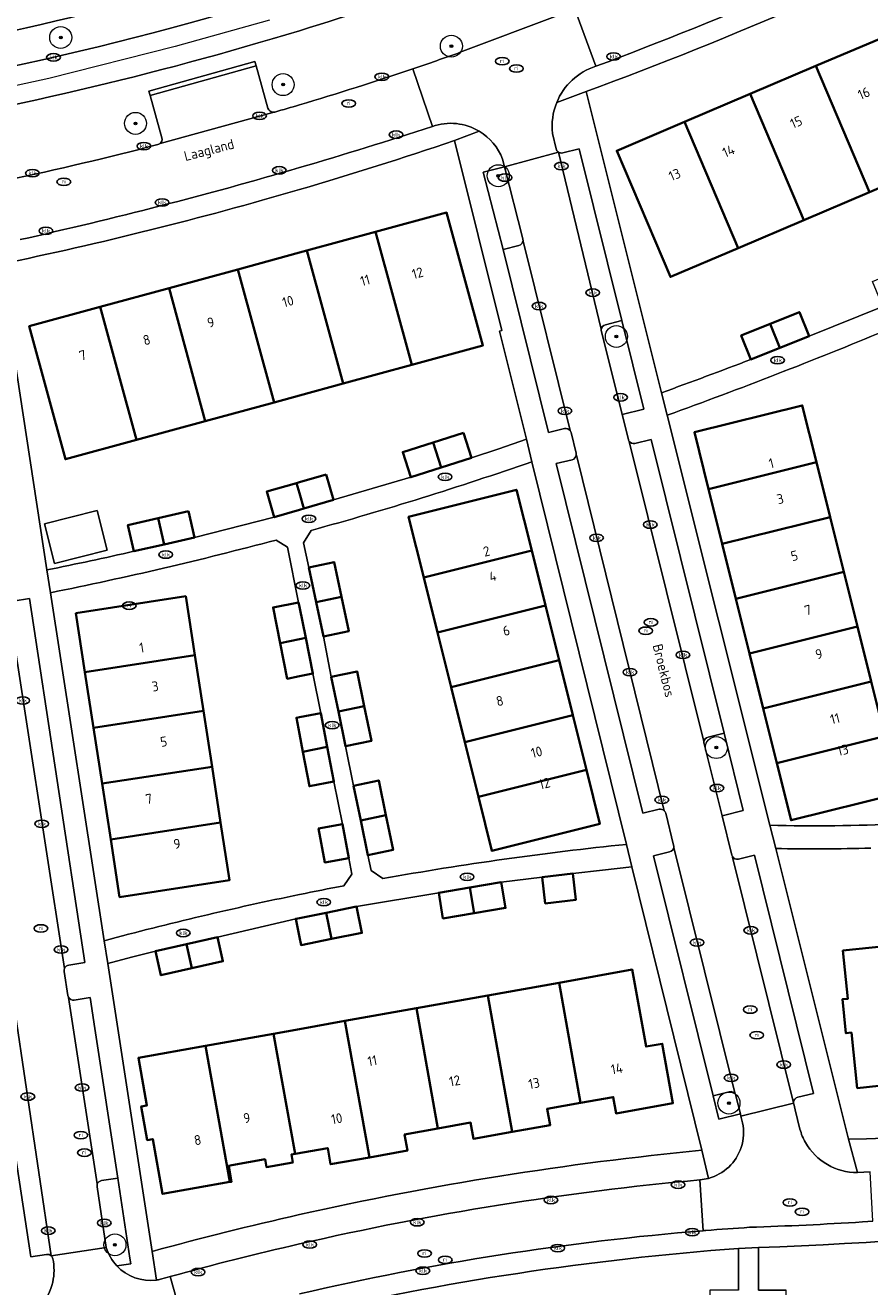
# Model space of a CAD drawing. Header units: metres. Extents: x 103671 to 105190, y 427150 to 429171.
# Tile 27 of 256: x 103975 to 104052, y 427226 to 427341. Entities that reach past the tile are written whole.
import ezdxf
from ezdxf.enums import TextEntityAlignment as Align

# ---------------------------------------------------------------- set-up
doc = ezdxf.new("R2010")
doc.units = ezdxf.units.M
for name, color, linetype, lineweight in [('B-WE-GR-BEPLANTING_CULTUUR_HEESTERS-GV', 253, 'Continuous', 18), ('B-WE-GR-BOOM-S', 253, 'Continuous', 25), ('B-WE-IE-MEUBILAIR-S', 253, 'Continuous', 25), ('B-WE-OG-BEBOUWING-GV', 253, 'Continuous', 35), ('B-WE-OG-BEBOUWING-T18', 7, 'Continuous', 18), ('B-WE-OG-BEBOUWING_OVERBOUWING-GV', 253, 'Continuous', 18), ('B-WE-OG-TERREIN_BEGROEID-GV', 253, 'Continuous', 18), ('B-WE-OG-TERREIN_ERF-GV', 253, 'Continuous', 18), ('B-WE-OG-TOPOGRAFIE-T18', 7, 'Continuous', 18), ('B-WE-VH-GESLOTENVERHARDING_ASFALT-GV', 253, 'Continuous', 18), ('B-WE-VH-OPENVERHARDING-GV', 253, 'Continuous', 18), ('B-WE-VH-OPENVERHARDING_BETONSTRAATSTEEN-GV', 253, 'Continuous', 18), ('B-WE-VH-OPENVERHARDING_TEGEL-GV', 253, 'Continuous', 18), ('B-WE-VW-MARKERING_PICTOGRAM-G', 253, 'Continuous', 18)]:
    doc.layers.add(name, color=color, linetype=linetype, lineweight=lineweight)
doc.styles.add('NLCS-ISO', font='NLCS-ISO.ttf')
doc.styles.add('NLCS-ISO-M500-T18', font='NLCS-ISO.ttf', dxfattribs={"height": 0.9})

# ---------------------------------------------------------------- blocks, each defined once
blk = doc.blocks.new('SIE-MEUBILAIR_PUT_RIOOLPUT-SO')
blk.add_ellipse((0, 0), major_axis=(1.25, 0), ratio=0.54)
at = {"style": 'NLCS-ISO'}
blk.add_text('ri', height=0.75, dxfattribs=at).set_placement((-0.04, 0.07), align=Align.MIDDLE_CENTER)
blk = doc.blocks.new('SIE-MEUBILAIR_PUT_KOLK-SO')
blk.add_ellipse((0, 0), major_axis=(1.25, 0), ratio=0.54)
at = {"style": 'NLCS-ISO'}
blk.add_text('klk', height=0.75, dxfattribs=at).set_placement((0.03, 0), align=Align.MIDDLE_CENTER)
blk = doc.blocks.new('SGR-BOOM_GBKN-SO')
at = {"linetype": 'ByBlock', "lineweight": 18}
h = blk.add_hatch(color=0, dxfattribs=at)
h.dxf.hatch_style = 1
edge = h.paths.add_edge_path()
edge.add_arc((0, 0), 0.25, 0, 360)
at = {"color": 0, "linetype": 'ByBlock', "lineweight": 18}
for radius in [2, 0.25]:
    blk.add_circle((0, 0), radius, dxfattribs=at)
at = {"color": 0, "linetype": 'ByBlock', "lineweight": 18, "style": 'NLCS-ISO'}
blk.add_attdef('SOORT', (2.5, 0), '', height=1.5, dxfattribs=at)

msp = doc.modelspace()

# ---------------------------------------------------------------- linework, layer by layer
at = {"layer": 'B-WE-GR-BEPLANTING_CULTUUR_HEESTERS-GV', "flags": 128}
for points in [[(104018.658, 427328.424), (104016.728, 427327.93), (104018.53, 427320.888), (104019.976, 427321.257)], [(104020.336, 427321.866), (104018.658, 427328.424)], [(104027.493, 427313.439), (104029.375, 427305.877), (104031.339, 427306.365), (104029.342, 427314.413)], [(104029.342, 427314.413), (104027.857, 427314.045)], [(104036.834, 427275.904), (104038.467, 427269.342), (104040.404, 427269.823), (104038.655, 427276.871)], [(104038.655, 427276.871), (104037.199, 427276.51)], [(104039.125, 427244.228), (104037.652, 427243.862), (104038.181, 427241.734), (104040.139, 427242.22), (104039.731, 427243.863)], [(103983.452, 427236.366), (103981.992, 427236.143)], [(103983.377, 427228.377), (103984.64, 427228.569), (103984.564, 427229.07), (103983.452, 427236.366)], [(103981.573, 427235.574), (103982.416, 427230.055)]]:
    msp.add_lwpolyline(points, dxfattribs=at)
at = {"layer": 'B-WE-GR-BEPLANTING_CULTUUR_HEESTERS-GV'}
for points in [[(104019.976, 427321.257, 0.3238731), (104020.351, 427321.711)], [(104020.351, 427321.711, 0.0709278), (104020.336, 427321.866)], [(104027.857, 427314.045, 0.3328249), (104027.478, 427313.579)], [(104027.478, 427313.579, 0.0650728), (104027.493, 427313.439)], [(104037.199, 427276.51, 0.3332909), (104036.82, 427276.047)], [(104036.82, 427276.047, 0.0699443), (104036.834, 427275.904)], [(104039.687, 427243.978, 0.3428976), (104039.125, 427244.228)], [(104039.731, 427243.863, 0.0542196), (104039.687, 427243.978)], [(103981.992, 427236.143, 0.2743193), (103981.597, 427235.819)], [(103981.597, 427235.819, 0.1224732), (103981.573, 427235.574)], [(103982.416, 427230.055, 0.1171902), (103983.377, 427228.377)]]:
    msp.add_lwpolyline(points, format="xyb", dxfattribs=at)
at = {"layer": 'B-WE-OG-BEBOUWING-GV', "flags": 128}
for points in [[(104052.982, 427340.136), (104047.004, 427337.59), (104051.893, 427326.111), (104057.871, 427328.659)], [(104045.915, 427323.563), (104051.893, 427326.111), (104047.004, 427337.59), (104041.026, 427335.043)], [(104041.026, 427335.043), (104035.047, 427332.497), (104039.938, 427321.015), (104045.915, 427323.563)], [(104035.047, 427332.497), (104028.885, 427329.872), (104033.776, 427318.389), (104039.938, 427321.015)], [(104006.935, 427322.492), (104010.233, 427310.393), (104016.694, 427312.154), (104013.396, 427324.253)], [(104010.233, 427310.393), (104006.935, 427322.492), (104000.667, 427320.783), (104003.965, 427308.684)], [(103994.399, 427319.075), (103997.697, 427306.975), (104000, 427307.603), (104003.965, 427308.684), (104000.667, 427320.783), (104000, 427320.601)], [(103997.697, 427306.975), (103994.399, 427319.075), (103988.131, 427317.367), (103991.429, 427305.267)], [(103985.161, 427303.558), (103991.429, 427305.267), (103988.131, 427317.367), (103981.863, 427315.658)], [(103981.863, 427315.658), (103975.402, 427313.897), (103978.7, 427301.797), (103985.161, 427303.558)], [(104042.865, 427314.132), (104043.742, 427311.937), (104046.392, 427312.995), (104045.515, 427315.19)], [(104042.865, 427314.132), (104040.215, 427313.073), (104041.091, 427310.878), (104043.742, 427311.937)], [(104037.242, 427299.071), (104047.057, 427301.522), (104045.766, 427306.699), (104035.95, 427304.251)], [(104014.924, 427304.215), (104012.164, 427303.33), (104012.898, 427301.042), (104015.658, 427301.926)], [(104012.164, 427303.33), (104009.403, 427302.445), (104010.137, 427300.157), (104012.898, 427301.042)], [(104038.486, 427294.084), (104048.301, 427296.535), (104047.057, 427301.522), (104037.242, 427299.071)], [(104002.419, 427300.423), (104000, 427299.715), (103999.725, 427299.635), (104000, 427298.695), (104000.405, 427297.31), (104003.099, 427298.098)], [(104000, 427298.695), (103999.725, 427299.635), (103997.03, 427298.847), (103997.71, 427296.522), (104000, 427297.192), (104000.405, 427297.31)], [(104021.141, 427293.477), (104019.757, 427299.025), (104009.931, 427296.562), (104011.313, 427291.022)], [(103989.905, 427297.076), (103987.143, 427296.444), (103987.691, 427294.052), (103990.452, 427294.684)], [(103987.143, 427296.444), (103984.381, 427295.811), (103984.929, 427293.419), (103987.691, 427294.052)], [(104048.301, 427296.535), (104038.486, 427294.084), (104039.73, 427289.096), (104049.545, 427291.548)], [(104022.385, 427288.489), (104021.141, 427293.477), (104011.313, 427291.022), (104012.557, 427286.035)], [(104000.854, 427291.951), (104001.526, 427288.804), (104003.824, 427289.282), (104003.149, 427292.441)], [(104040.973, 427284.109), (104050.789, 427286.561), (104049.545, 427291.548), (104039.73, 427289.096)], [(103990.479, 427283.965), (103989.656, 427289.322), (103979.65, 427287.784), (103980.472, 427282.433)], [(104000, 427288.374), (103999.92, 427288.773), (103997.593, 427288.307), (103998.243, 427285.063), (104000, 427285.428), (104000.567, 427285.546)], [(104003.824, 427289.282), (104001.526, 427288.804), (104002.198, 427285.657), (104004.493, 427286.146)], [(104023.629, 427283.502), (104022.385, 427288.489), (104012.557, 427286.035), (104013.801, 427281.048)], [(104050.789, 427286.561), (104040.973, 427284.109), (104042.217, 427279.122), (104052.033, 427281.574)], [(104000.567, 427285.546), (104000, 427285.428), (103998.243, 427285.063), (103998.893, 427281.819), (104000, 427282.041), (104001.22, 427282.285)], [(103980.472, 427282.433), (103981.253, 427277.353), (103991.26, 427278.884), (103990.479, 427283.965)], [(104015.045, 427276.06), (104024.873, 427278.515), (104023.629, 427283.502), (104013.801, 427281.048)], [(104002.897, 427282.001), (104003.547, 427278.839), (104005.901, 427279.328), (104005.253, 427282.485)], [(104043.461, 427274.135), (104053.277, 427276.586), (104052.033, 427281.574), (104042.217, 427279.122)], [(103981.253, 427277.353), (103982.034, 427272.272), (103992.041, 427273.804), (103991.26, 427278.884)], [(104001.936, 427278.7), (104000, 427278.329), (103999.719, 427278.275), (104000, 427276.81), (104000.317, 427275.157), (104002.527, 427275.617)], [(104005.901, 427279.328), (104003.547, 427278.839), (104004.196, 427275.676), (104006.552, 427276.16)], [(104024.873, 427278.515), (104015.045, 427276.06), (104016.289, 427271.073), (104026.117, 427273.528)], [(104043.461, 427274.135), (104044.756, 427268.942), (104054.573, 427271.39), (104053.277, 427276.586)], [(104002.527, 427275.617), (104000.317, 427275.157), (104000.914, 427272.039), (104003.131, 427272.464)], [(103992.822, 427268.724), (103992.041, 427273.804), (103982.034, 427272.272), (103982.815, 427267.192)], [(104016.289, 427271.073), (104017.519, 427266.143), (104027.344, 427268.607), (104026.117, 427273.528)], [(104004.92, 427272.084), (104005.577, 427268.922), (104007.869, 427269.399), (104007.212, 427272.561)], [(104007.869, 427269.399), (104005.577, 427268.922), (104006.234, 427265.76), (104008.526, 427266.236)], [(103982.815, 427267.192), (103983.621, 427261.949), (103993.627, 427263.487), (103992.822, 427268.724)], [(104003.932, 427268.583), (104001.742, 427268.179), (104002.309, 427265.098), (104004.499, 427265.501)], [(104024.89, 427264.089), (104022.092, 427263.755), (104022.376, 427261.378), (104025.174, 427261.712)], [(104015.524, 427262.818), (104012.674, 427262.343), (104013.063, 427260.006), (104015.914, 427260.482)], [(104018.374, 427263.293), (104015.524, 427262.818), (104015.914, 427260.482), (104018.764, 427260.957)], [(104002.435, 427260.527), (104000, 427260.04), (103999.665, 427259.973), (104000, 427258.298), (104000.144, 427257.578), (104002.915, 427258.133)], [(104005.205, 427261.081), (104002.435, 427260.527), (104002.915, 427258.133), (104005.685, 427258.687)], [(103992.539, 427258.306), (103989.714, 427257.666), (103990.211, 427255.472), (103993.036, 427256.112)], [(104055.676, 427257.722), (104049.473, 427257.073), (104049.931, 427252.697), (104049.424, 427252.644), (104049.746, 427249.56), (104050.253, 427249.613), (104050.781, 427244.571), (104056.965, 427245.218)], [(103989.714, 427257.666), (103986.889, 427257.025), (103987.386, 427254.832), (103990.211, 427255.472)], [(104023.636, 427254.154), (104025.591, 427243.207), (104028.56, 427243.738), (104028.824, 427242.261), (104033.991, 427243.183), (104033.025, 427248.606), (104031.548, 427248.343), (104030.301, 427255.345)], [(104019.357, 427240.574), (104022.824, 427241.192), (104022.545, 427242.663), (104025.591, 427243.207), (104023.636, 427254.154), (104017.139, 427252.993)], [(104010.642, 427251.832), (104012.596, 427240.892), (104015.581, 427241.424), (104015.844, 427239.947), (104019.357, 427240.574), (104017.139, 427252.993)], [(104012.596, 427240.892), (104010.642, 427251.832), (104004.145, 427250.672), (104006.362, 427238.258), (104009.829, 427238.88), (104009.575, 427240.353)], [(104004.145, 427250.672), (104000, 427249.931), (103997.648, 427249.511), (103999.603, 427238.569), (104002.569, 427239.101), (104002.834, 427237.625), (104006.362, 427238.258)], [(103993.853, 427237.538), (103996.87, 427238.079), (103996.997, 427237.37), (103999.389, 427237.799), (103999.262, 427238.508), (103999.603, 427238.569), (103997.648, 427249.511), (103991.446, 427248.402), (103993.659, 427236.016), (103993.822, 427236.045), (103993.563, 427237.486)], [(103991.446, 427248.402), (103985.333, 427247.31), (103986.107, 427242.979), (103985.605, 427242.889), (103986.15, 427239.837), (103986.652, 427239.927), (103987.544, 427234.935), (103993.659, 427236.016)]]:
    msp.add_lwpolyline(points, close=True, dxfattribs=at)
at = {"layer": 'B-WE-OG-BEBOUWING_OVERBOUWING-GV', "flags": 128}
msp.add_lwpolyline([(103977.688, 427292.314), (103982.487, 427293.531), (103981.574, 427297.13), (103976.775, 427295.913)], close=True, dxfattribs=at)
at = {"layer": 'B-WE-OG-TERREIN_BEGROEID-GV'}
for points in [[(103995.22, 427346.458, -0.0412487), (103951.955, 427336.841)], [(104014.408, 427345.582, -0.0120195), (104000, 427340.801)], [(103945.953, 427332.869, 0.0454958), (104000, 427344.43)], [(104000, 427340.801, -0.0661145), (103918.081, 427327.224)], [(104010.321, 427337.329, 0.0040101), (104014.644, 427338.834)], [(104000, 427334.052, 0.0096655), (104010.321, 427337.329)], [(103997.134, 427333.743, 0.3525043), (103997.643, 427333.378)], [(103997.753, 427333.397, 0.0021705), (104000, 427334.052)], [(103997.643, 427333.378, 0.047192), (103997.753, 427333.397)], [(103973.327, 427327.187, 0.0120817), (103987.119, 427330.445)], [(103987.119, 427330.445, 0.0871467), (103987.269, 427330.512)], [(103987.269, 427330.512, 0.324307), (103987.474, 427331.064)], [(104103.952, 427238.002, -0.047307), (104041.781, 427230.058)], [(104039.969, 427229.963, 0.0390277), (104000, 427223.883)]]:
    msp.add_lwpolyline(points, format="xyb", dxfattribs=at)
at = {"layer": 'B-WE-OG-TERREIN_BEGROEID-GV', "flags": 128}
for points in [[(104014.644, 427338.834), (104023.533, 427342.187), (104025.055, 427342.751), (104031.398, 427345.102)], [(103987.474, 427331.064), (103986.397, 427334.914), (103986.286, 427335.313), (103995.94, 427338.013), (103996.051, 427337.614), (103997.134, 427333.743)], [(104039.972, 427226.17), (104039.969, 427229.963)], [(104041.781, 427230.058), (104041.784, 427226.171), (104044.293, 427226.173)]]:
    msp.add_lwpolyline(points, dxfattribs=at)
at = {"layer": 'B-WE-OG-TERREIN_ERF-GV'}
for points in [[(104065.485, 427352.224, -0.0258507), (104026.094, 427335.255)], [(104014.108, 427330.806, -0.0105794), (104000, 427326.345)], [(104000, 427326.345, -0.0202197), (103972.714, 427319.538)], [(104053.291, 427313.493, -0.0120814), (104033.473, 427305.804)], [(104032.96, 427307.851, 0.0048962), (104041.091, 427310.878)], [(104021.163, 427301.566, -0.0155763), (104001.057, 427295.311)], [(103997.865, 427294.444, -0.0156571), (103977.33, 427289.65)], [(103977.009, 427291.727, 0.0060024), (103984.929, 427293.419)], [(104042.824, 427268.482, 0.031507), (104066.409, 427269.459)], [(104007.595, 427263.633, -0.0184871), (104029.761, 427266.745)], [(104052.011, 427266.408, -0.0114323), (104043.353, 427266.371)], [(104000, 427262.179, -0.0034225), (104004.048, 427262.979)], [(103982.221, 427257.978, -0.0150705), (104000, 427262.179)], [(104101.956, 427246.837, -0.0528813), (104049.985, 427239.901)], [(104049.985, 427239.901, 0.0528813), (104101.956, 427246.837)], [(104000, 427233.043, -0.0314014), (104036.638, 427238.899)], [(104036.638, 427238.899, 0.0314014), (104000, 427233.043)], [(104000, 427230.381, -0.0334478), (104036.462, 427236.214)], [(104036.462, 427236.214, 0.0445302), (104037.226, 427236.346)], [(103986.589, 427229.694, -0.0117032), (104000, 427233.043)], [(104000, 427233.043, 0.0117032), (103986.589, 427229.694)], [(103988.24, 427227.41, -0.0109715), (104000, 427230.381)], [(103986.981, 427227.095, 0.0217036), (103987.346, 427227.161)]]:
    msp.add_lwpolyline(points, format="xyb", dxfattribs=at)
at = {"layer": 'B-WE-OG-TERREIN_ERF-GV', "flags": 128}
for points in [[(104047.004, 427337.59), (104052.982, 427340.136), (104058.96, 427342.682), (104065.122, 427345.307), (104069.228, 427335.673), (104063.239, 427333.121), (104064.023, 427331.281), (104063.848, 427331.207), (104057.871, 427328.659), (104051.893, 427326.111), (104045.915, 427323.563), (104039.938, 427321.015), (104033.776, 427318.389), (104028.885, 427329.872), (104035.047, 427332.497), (104041.026, 427335.043)], [(103991.429, 427305.267), (103985.161, 427303.558), (103978.7, 427301.797), (103975.402, 427313.897), (103981.863, 427315.658), (103988.131, 427317.367), (103994.399, 427319.075), (104000, 427320.601), (104000.667, 427320.783), (104006.935, 427322.492), (104013.396, 427324.253), (104016.694, 427312.154), (104010.233, 427310.393), (104003.965, 427308.684), (104000, 427307.603), (103997.697, 427306.975)], [(104050.789, 427286.561), (104052.033, 427281.574), (104053.277, 427276.586), (104054.573, 427271.39), (104044.756, 427268.942), (104043.461, 427274.135), (104042.217, 427279.122), (104040.973, 427284.109), (104039.73, 427289.096), (104038.486, 427294.084), (104037.242, 427299.071), (104035.95, 427304.251), (104045.766, 427306.699), (104047.057, 427301.522), (104048.301, 427296.535), (104049.545, 427291.548)], [(104015.045, 427276.06), (104013.801, 427281.048), (104012.557, 427286.035), (104011.313, 427291.022), (104009.931, 427296.562), (104019.757, 427299.025), (104021.141, 427293.477), (104022.385, 427288.489), (104023.629, 427283.502), (104024.873, 427278.515), (104026.117, 427273.528), (104027.344, 427268.607), (104017.519, 427266.143), (104016.289, 427271.073)], [(103977.688, 427292.314), (103976.775, 427295.913), (103981.574, 427297.13), (103982.487, 427293.531)], [(103990.479, 427283.965), (103991.26, 427278.884), (103992.041, 427273.804), (103992.822, 427268.724), (103993.627, 427263.487), (103983.621, 427261.949), (103982.815, 427267.192), (103982.034, 427272.272), (103981.253, 427277.353), (103980.472, 427282.433), (103979.65, 427287.784), (103989.656, 427289.322)], [(103999.603, 427238.569), (103999.262, 427238.508), (103999.389, 427237.799), (103996.997, 427237.37), (103996.87, 427238.079), (103993.853, 427237.538), (103993.563, 427237.486), (103993.822, 427236.045), (103993.659, 427236.016), (103987.544, 427234.935), (103986.652, 427239.927), (103986.15, 427239.837), (103985.605, 427242.889), (103986.107, 427242.979), (103985.333, 427247.31), (103991.446, 427248.402), (103997.648, 427249.511), (104000, 427249.931), (104004.145, 427250.672), (104010.642, 427251.832), (104017.139, 427252.993), (104023.636, 427254.154), (104030.301, 427255.345), (104031.548, 427248.343), (104033.025, 427248.606), (104033.991, 427243.183), (104028.824, 427242.261), (104028.56, 427243.738), (104025.591, 427243.207), (104022.545, 427242.663), (104022.824, 427241.192), (104019.357, 427240.574), (104015.844, 427239.947), (104015.581, 427241.424), (104012.596, 427240.892), (104009.575, 427240.353), (104009.829, 427238.88), (104006.362, 427238.258), (104002.834, 427237.625), (104002.569, 427239.101)]]:
    msp.add_lwpolyline(points, close=True, dxfattribs=at)
for points in [[(104026.094, 427335.255), (104032.96, 427307.851)], [(103984.929, 427293.419), (103984.381, 427295.811), (103987.143, 427296.444), (103989.905, 427297.076), (103990.452, 427294.684), (103997.71, 427296.522), (103997.03, 427298.847), (103999.725, 427299.635), (104000, 427299.715), (104002.419, 427300.423), (104003.099, 427298.098), (104010.137, 427300.157), (104009.403, 427302.445), (104012.164, 427303.33), (104014.924, 427304.215), (104015.658, 427301.926), (104018.159, 427302.759), (104020.657, 427303.613), (104018.226, 427313.457), (104018.42, 427313.505), (104014.108, 427330.806)], [(104041.091, 427310.878), (104040.215, 427313.073), (104042.865, 427314.132), (104045.515, 427315.19), (104046.392, 427312.995), (104053.109, 427315.714), (104052.168, 427317.987), (104054.876, 427319.108), (104057.547, 427320.213), (104058.488, 427317.94), (104065.125, 427320.91), (104064.096, 427323.126), (104066.763, 427324.364), (104069.369, 427325.574), (104070.397, 427323.357), (104072.58, 427324.389), (104074.756, 427325.433)], [(103972.714, 427319.538), (103977.009, 427291.727)], [(104033.473, 427305.804), (104042.824, 427268.482)], [(104029.761, 427266.745), (104021.163, 427301.566)], [(103997.593, 427288.307), (103999.92, 427288.773), (103998.914, 427293.793), (103997.865, 427294.444)], [(104001.057, 427295.311), (104000.376, 427294.19), (104000.854, 427291.951), (104003.149, 427292.441), (104003.824, 427289.282), (104004.493, 427286.146), (104002.198, 427285.657), (104002.897, 427282.001), (104005.253, 427282.485), (104005.901, 427279.328), (104006.552, 427276.16), (104004.196, 427275.676), (104004.92, 427272.084), (104007.212, 427272.561), (104007.869, 427269.399), (104008.526, 427266.236), (104006.234, 427265.76), (104006.526, 427264.355), (104007.595, 427263.633)], [(103977.33, 427289.65), (103982.221, 427257.978)], [(104004.048, 427262.979), (104004.769, 427264.032), (104004.499, 427265.501), (104002.309, 427265.098), (104001.742, 427268.179), (104003.932, 427268.583), (104003.131, 427272.464), (104000.914, 427272.039), (104000.317, 427275.157), (104000, 427276.81), (103999.719, 427278.275), (104000, 427278.329), (104001.936, 427278.7), (104001.22, 427282.285), (104000, 427282.041), (103998.893, 427281.819), (103998.243, 427285.063), (103997.593, 427288.307)], [(104043.353, 427266.371), (104049.985, 427239.901)], [(104036.638, 427238.899), (104030.27, 427264.686), (104027.58, 427264.4), (104024.89, 427264.089), (104025.174, 427261.712), (104022.376, 427261.378), (104022.092, 427263.755), (104018.374, 427263.293), (104018.764, 427260.957), (104015.914, 427260.482), (104013.063, 427260.006), (104012.674, 427262.343), (104005.205, 427261.081), (104005.685, 427258.687), (104002.915, 427258.133), (104000.144, 427257.578), (104000, 427258.298), (103999.665, 427259.973), (103992.539, 427258.306), (103993.036, 427256.112), (103990.211, 427255.472), (103987.386, 427254.832), (103986.889, 427257.025), (103984.712, 427256.465), (103982.544, 427255.89)], [(104056.965, 427245.218), (104050.781, 427244.571), (104050.253, 427249.613), (104049.746, 427249.56), (104049.424, 427252.644), (104049.931, 427252.697), (104049.473, 427257.073), (104055.676, 427257.722)], [(103982.544, 427255.89), (103983.453, 427250), (103986.589, 427229.694)], [(104049.985, 427239.901), (104050.802, 427236.873), (104051.373, 427236.908), (104051.945, 427236.943)], [(104037.226, 427236.346), (104036.638, 427238.899)], [(103986.589, 427229.694), (103986.981, 427227.095)], [(103987.346, 427227.161), (103987.793, 427227.286), (103988.24, 427227.41)]]:
    msp.add_lwpolyline(points, dxfattribs=at)
at = {"layer": 'B-WE-VH-GESLOTENVERHARDING_ASFALT-GV'}
for points in [[(103951.955, 427336.841, 0.0412487), (103995.22, 427346.458)], [(104000, 427340.801, 0.0120195), (104014.408, 427345.582)], [(104000, 427344.43, -0.0454958), (103945.953, 427332.869)], [(103918.081, 427327.224, 0.0661145), (104000, 427340.801)]]:
    msp.add_lwpolyline(points, format="xyb", dxfattribs=at)
at = {"layer": 'B-WE-VH-OPENVERHARDING-GV', "flags": 128}
for points in [[(104026.978, 427337.561), (104025.055, 427342.751), (104023.533, 427342.187), (104014.644, 427338.834)], [(104010.321, 427337.329), (104012.097, 427332.09)], [(104023.357, 427330.057), (104023.041, 427331.458)], [(104027.857, 427314.045), (104029.342, 427314.413), (104025.459, 427330.063), (104023.969, 427329.682)], [(104018.484, 427329.104), (104018.658, 427328.424), (104023.581, 427329.742)], [(104023.581, 427329.742), (104027.462, 427313.646), (104027.478, 427313.579)], [(103968.27, 427289.851), (103968.516, 427288.241), (103969.648, 427280.818), (103969.648, 427280.817), (103970.307, 427276.499), (103973.708, 427254.206), (103973.708, 427254.204), (103974.038, 427252.045), (103974.038, 427252.042), (103977.397, 427229.3), (103982.416, 427230.055), (103981.573, 427235.574)], [(103978.605, 427255.443), (103978.603, 427255.454), (103973.417, 427289.122)], [(103978.913, 427252.992), (103978.577, 427255.188)], [(103977.397, 427229.3), (103974.038, 427252.042)], [(103981.597, 427235.819), (103981.594, 427235.843), (103978.971, 427252.805), (103978.967, 427252.831)], [(103973.619, 427251.475), (103972.172, 427251.255), (103972.364, 427250), (103975.537, 427229.202), (103976.987, 427229.423)], [(104052.212, 427232.444), (104051.732, 427232.413), (104051.252, 427232.382)], [(104036.99, 427231.601), (104036.869, 427231.591), (104036.748, 427231.581)], [(103982.416, 427230.055), (103977.397, 427229.3)], [(104039.969, 427229.963), (104041.781, 427230.058)], [(103988.24, 427227.41), (103987.793, 427227.286), (103987.346, 427227.161)], [(103988.536, 427222.861), (103988.982, 427222.987), (103989.429, 427223.113), (103988.24, 427227.41)]]:
    msp.add_lwpolyline(points, dxfattribs=at)
at = {"layer": 'B-WE-VH-OPENVERHARDING-GV'}
for points in [[(104014.644, 427338.834, -0.0040101), (104010.321, 427337.329)], [(104023.419, 427334.262, -0.2232372), (104026.978, 427337.561)], [(104023.041, 427331.458, -0.1262614), (104023.419, 427334.262)], [(104012.097, 427332.09, -0.2230459), (104016.37, 427331.646)], [(104016.37, 427331.646, -0.1683835), (104018.484, 427329.104)], [(104023.581, 427329.742, -0.2024085), (104023.357, 427330.057)], [(104023.969, 427329.682, -0.2060413), (104023.581, 427329.742)], [(104027.478, 427313.579, -0.3328249), (104027.857, 427314.045)], [(103978.577, 427255.188, -0.1330224), (103978.605, 427255.443)], [(103978.967, 427252.831, -0.0875267), (103978.913, 427252.992)], [(104041.781, 427230.058, 0.047307), (104103.952, 427238.002)], [(103981.573, 427235.574, -0.1224732), (103981.597, 427235.819)], [(104036.748, 427231.581, 0.036977), (104000, 427225.823)], [(104040.977, 427231.891, 0.0040101), (104036.99, 427231.601)], [(104051.252, 427232.382, -0.0074908), (104040.977, 427231.891)], [(103976.987, 427229.423, -0.2255251), (103977.397, 427229.3)], [(103977.397, 427229.3, -0.16021), (103977.552, 427229.031)], [(103977.552, 427229.031, -0.1063522), (103977.54, 427226.906)], [(103983.377, 427228.377, -0.1171902), (103982.416, 427230.055)], [(104000, 427223.883, -0.0390277), (104039.969, 427229.963)], [(103986.981, 427227.095, -0.2423192), (103983.377, 427228.377)], [(103977.54, 427226.906, -0.2474532), (103974.492, 427223.31)], [(103987.346, 427227.161, -0.0217036), (103986.981, 427227.095)]]:
    msp.add_lwpolyline(points, format="xyb", dxfattribs=at)
at = {"layer": 'B-WE-VH-OPENVERHARDING_BETONSTRAATSTEEN-GV'}
for points in [[(104026.978, 427337.561, 0.0232543), (104062.005, 427352.569)], [(104010.321, 427337.329, -0.0096655), (104000, 427334.052)], [(103997.643, 427333.378, -0.3525043), (103997.134, 427333.743)], [(104000, 427334.052, -0.0021705), (103997.753, 427333.397)], [(103997.753, 427333.397, -0.047192), (103997.643, 427333.378)], [(104000, 427328.34, 0.0079181), (104012.097, 427332.09)], [(103987.119, 427330.445, -0.0120817), (103973.327, 427327.187)], [(103987.269, 427330.512, -0.0871467), (103987.119, 427330.445)], [(103987.474, 427331.064, -0.324307), (103987.269, 427330.512)], [(103974.561, 427321.784, 0.0163306), (104000, 427328.34)], [(104020.351, 427321.711, -0.3238731), (104019.976, 427321.257)], [(104020.336, 427321.866, -0.0709278), (104020.351, 427321.711)], [(104027.493, 427313.439, -0.0650728), (104027.478, 427313.579)], [(104024.116, 427304.593, -0.3328222), (104024.668, 427304.36)], [(104024.668, 427304.36, -0.0691943), (104024.721, 427304.228)], [(104030, 427303.463, -0.0719381), (104029.94, 427303.606)], [(104030.545, 427303.242, -0.3246541), (104030, 427303.463)], [(104025.198, 427302.198, -0.3178796), (104024.82, 427301.759)], [(104025.185, 427302.365, -0.0778388), (104025.198, 427302.198)], [(104036.82, 427276.047, -0.3332909), (104037.199, 427276.51)], [(104036.834, 427275.904, -0.0699443), (104036.82, 427276.047)], [(104032.733, 427269.936, -0.2699219), (104033.215, 427269.796)], [(104033.215, 427269.796, -0.1327806), (104033.339, 427269.572)], [(104034.076, 427266.491, -0.3178796), (104033.698, 427266.052)], [(104034.063, 427266.658, -0.0778388), (104034.076, 427266.491)], [(104039.411, 427265.636, -0.0649423), (104039.356, 427265.771)], [(104039.961, 427265.406, -0.3300832), (104039.411, 427265.636)], [(103978.605, 427255.443, -0.2682999), (103978.996, 427255.758)], [(103979.483, 427252.573, -0.3177164), (103978.967, 427252.831)], [(104039.125, 427244.228, -0.3428976), (104039.687, 427243.978)], [(104039.687, 427243.978, -0.0542196), (104039.731, 427243.863)], [(104044.978, 427243.263, -0.3346233), (104045.357, 427243.729)], [(104044.98, 427243.192, -0.0285481), (104044.978, 427243.263)], [(104044.992, 427243.123, -0.0305836), (104044.98, 427243.192)], [(104040.341, 427241.409, -0.1320928), (104040.215, 427239.168)], [(104046.067, 427239.607, -0.0619612), (104045.564, 427240.823)], [(104050.802, 427236.873, -0.2727466), (104046.067, 427239.607)], [(104040.215, 427239.168, -0.2529971), (104037.226, 427236.346)], [(103981.597, 427235.819, -0.2743193), (103981.992, 427236.143)], [(104036.462, 427236.214, 0.0334478), (104000, 427230.381)], [(104037.226, 427236.346, -0.0445302), (104036.462, 427236.214)], [(104000, 427225.823, -0.036977), (104036.748, 427231.581)], [(104036.99, 427231.601, -0.0040101), (104040.977, 427231.891)], [(104040.977, 427231.891, 0.0074908), (104051.252, 427232.382)], [(104000, 427230.381, 0.0109715), (103988.24, 427227.41)]]:
    msp.add_lwpolyline(points, format="xyb", dxfattribs=at)
at = {"layer": 'B-WE-VH-OPENVERHARDING_BETONSTRAATSTEEN-GV', "flags": 128}
for points in [[(104031.398, 427345.102), (104025.055, 427342.751), (104026.978, 427337.561)], [(103996.051, 427337.614), (103986.397, 427334.914), (103987.474, 427331.064)], [(103997.134, 427333.743), (103996.051, 427337.614)], [(104012.097, 427332.09), (104010.321, 427337.329)], [(103997.643, 427333.378), (103997.576, 427333.36), (103987.307, 427330.523), (103987.269, 427330.512)], [(103987.269, 427330.512), (103987.307, 427330.523), (103997.576, 427333.36), (103997.643, 427333.378)], [(104027.478, 427313.579), (104027.462, 427313.646), (104023.581, 427329.742), (104018.658, 427328.424), (104020.336, 427321.866)], [(104019.976, 427321.257), (104018.53, 427320.888), (104022.665, 427304.233), (104024.116, 427304.593)], [(104024.668, 427304.36), (104024.657, 427304.405), (104020.365, 427321.655), (104020.351, 427321.711)], [(104020.351, 427321.711), (104020.365, 427321.655), (104024.657, 427304.405), (104024.668, 427304.36)], [(104029.94, 427303.606), (104029.375, 427305.877), (104027.493, 427313.439)], [(104024.721, 427304.228), (104025.185, 427302.365)], [(104030, 427303.463), (104030.013, 427303.415), (104036.805, 427276.105), (104036.82, 427276.047)], [(104030.013, 427303.415), (104030, 427303.463)], [(104036.82, 427276.047), (104036.805, 427276.105), (104030.013, 427303.415)], [(104037.199, 427276.51), (104038.655, 427276.871), (104032.022, 427303.608), (104030.545, 427303.242)], [(104024.82, 427301.759), (104023.369, 427301.399), (104031.27, 427269.573), (104032.733, 427269.936)], [(104033.215, 427269.796), (104033.213, 427269.808), (104025.206, 427302.167), (104025.198, 427302.198)], [(104025.198, 427302.198), (104025.206, 427302.167), (104033.213, 427269.808), (104033.215, 427269.796)], [(103973.411, 427289.164), (103973.417, 427289.122), (103978.603, 427255.454), (103978.605, 427255.443)], [(103975.416, 427289.112), (103973.936, 427288.886)], [(103978.996, 427255.758), (103980.463, 427255.982), (103975.416, 427289.112)], [(104039.356, 427265.771), (104038.467, 427269.342), (104036.834, 427275.904)], [(104033.339, 427269.572), (104034.063, 427266.658)], [(104033.698, 427266.052), (104032.234, 427265.689), (104037.652, 427243.862), (104039.125, 427244.228)], [(104039.687, 427243.978), (104039.676, 427244.021), (104034.084, 427266.46), (104034.076, 427266.491)], [(104034.076, 427266.491), (104034.084, 427266.46), (104039.676, 427244.021), (104039.687, 427243.978)], [(104041.41, 427265.766), (104039.961, 427265.406)], [(104045.357, 427243.729), (104046.789, 427244.084), (104041.41, 427265.766)], [(104039.411, 427265.636), (104039.426, 427265.577), (104044.955, 427243.356), (104044.978, 427243.263)], [(104044.978, 427243.263), (104044.955, 427243.356), (104039.426, 427265.577), (104039.411, 427265.636)], [(103978.967, 427252.831), (103978.971, 427252.805), (103981.594, 427235.843), (103981.597, 427235.819)], [(103981.374, 427250), (103980.948, 427252.797), (103979.483, 427252.573)], [(103981.992, 427236.143), (103983.452, 427236.366), (103981.374, 427250)], [(104039.731, 427243.863), (104040.139, 427242.22), (104040.193, 427242.002), (104044.98, 427243.192)], [(104044.98, 427243.192), (104040.193, 427242.002), (104040.341, 427241.409)], [(104045.564, 427240.823), (104045.123, 427242.598), (104044.992, 427243.123)], [(104036.748, 427231.581), (104036.462, 427236.214)], [(104036.462, 427236.214), (104036.748, 427231.581), (104036.869, 427231.591), (104036.99, 427231.601)], [(104051.252, 427232.382), (104051.732, 427232.413), (104052.212, 427232.444), (104051.945, 427236.943), (104051.373, 427236.908), (104050.802, 427236.873)], [(104044.296, 427223.384), (104044.296, 427223.692), (104044.295, 427224.384), (104044.293, 427226.173), (104041.784, 427226.171), (104041.781, 427230.058), (104039.969, 427229.963), (104039.972, 427226.17), (104037.37, 427226.168), (104037.364, 427224.231), (104037.362, 427223.53), (104037.361, 427223.23)], [(103988.24, 427227.41), (103989.429, 427223.113)]]:
    msp.add_lwpolyline(points, dxfattribs=at)
at = {"layer": 'B-WE-VH-OPENVERHARDING_TEGEL-GV'}
for points in [[(104026.094, 427335.255, 0.0258507), (104065.485, 427352.224)], [(104062.005, 427352.569, -0.0232543), (104026.978, 427337.561)], [(104026.978, 427337.561, 0.2232372), (104023.419, 427334.262)], [(104023.419, 427334.262, 0.1262614), (104023.041, 427331.458)], [(104016.37, 427331.646, 0.2230459), (104012.097, 427332.09)], [(104012.097, 427332.09, -0.0079181), (104000, 427328.34)], [(104018.484, 427329.104, 0.1683835), (104016.37, 427331.646)], [(104000, 427326.345, 0.0105794), (104014.108, 427330.806)], [(104023.357, 427330.057, 0.2024085), (104023.581, 427329.742)], [(104023.581, 427329.742, 0.2060413), (104023.969, 427329.682)], [(104000, 427328.34, -0.0163306), (103974.561, 427321.784)], [(103972.714, 427319.538, 0.0202197), (104000, 427326.345)], [(104033.473, 427305.804, 0.0120814), (104053.291, 427313.493)], [(104041.091, 427310.878, -0.0048962), (104032.96, 427307.851)], [(104024.668, 427304.36, 0.3328222), (104024.116, 427304.593)], [(104024.721, 427304.228, 0.0691943), (104024.668, 427304.36)], [(104029.94, 427303.606, 0.0719381), (104030, 427303.463)], [(104030, 427303.463, 0.3246541), (104030.545, 427303.242)], [(104001.057, 427295.311, 0.0155763), (104021.163, 427301.566)], [(104024.82, 427301.759, 0.3178796), (104025.198, 427302.198)], [(104025.198, 427302.198, 0.0778388), (104025.185, 427302.365)], [(103977.33, 427289.65, 0.0156571), (103997.865, 427294.444)], [(103984.929, 427293.419, -0.0060024), (103977.009, 427291.727)], [(104033.215, 427269.796, 0.2699219), (104032.733, 427269.936)], [(104033.339, 427269.572, 0.1327806), (104033.215, 427269.796)], [(104066.409, 427269.459, -0.031507), (104042.824, 427268.482)], [(104029.761, 427266.745, 0.0184871), (104007.595, 427263.633)], [(104033.698, 427266.052, 0.3178796), (104034.076, 427266.491)], [(104034.076, 427266.491, 0.0778388), (104034.063, 427266.658)], [(104039.356, 427265.771, 0.0649423), (104039.411, 427265.636)], [(104043.353, 427266.371, 0.0114323), (104052.011, 427266.408)], [(104039.411, 427265.636, 0.3300832), (104039.961, 427265.406)], [(104004.048, 427262.979, 0.0034225), (104000, 427262.179)], [(104000, 427262.179, 0.0150705), (103982.221, 427257.978)], [(103978.605, 427255.443, 0.1330224), (103978.577, 427255.188)], [(103978.996, 427255.758, 0.2682999), (103978.605, 427255.443)], [(103978.913, 427252.992, 0.0875267), (103978.967, 427252.831)], [(103978.967, 427252.831, 0.3177164), (103979.483, 427252.573)], [(104045.357, 427243.729, 0.3346233), (104044.978, 427243.263)], [(104044.978, 427243.263, 0.0285481), (104044.98, 427243.192)], [(104044.98, 427243.192, 0.0305836), (104044.992, 427243.123)], [(104040.215, 427239.168, 0.1320928), (104040.341, 427241.409)], [(104045.564, 427240.823, 0.0619612), (104046.067, 427239.607)], [(104046.067, 427239.607, 0.2727466), (104050.802, 427236.873)], [(104037.226, 427236.346, 0.2529971), (104040.215, 427239.168)], [(103977.397, 427229.3, 0.2255251), (103976.987, 427229.423)], [(103977.552, 427229.031, 0.16021), (103977.397, 427229.3)], [(103977.54, 427226.906, 0.1063522), (103977.552, 427229.031)], [(103983.377, 427228.377, 0.2423192), (103986.981, 427227.095)], [(103974.492, 427223.31, 0.2474532), (103977.54, 427226.906)]]:
    msp.add_lwpolyline(points, format="xyb", dxfattribs=at)
at = {"layer": 'B-WE-VH-OPENVERHARDING_TEGEL-GV', "flags": 128}
msp.add_lwpolyline([(103996.051, 427337.614), (103995.94, 427338.013), (103986.286, 427335.313), (103986.397, 427334.914)], close=True, dxfattribs=at)
for points in [[(104043.353, 427266.371), (104042.824, 427268.482), (104033.473, 427305.804), (104032.96, 427307.851), (104026.094, 427335.255), (104023.419, 427334.262)], [(104023.419, 427334.262), (104026.094, 427335.255)], [(104014.108, 427330.806), (104016.37, 427331.646)], [(104016.37, 427331.646), (104014.108, 427330.806), (104018.42, 427313.505), (104018.226, 427313.457), (104020.657, 427303.613), (104021.163, 427301.566), (104029.761, 427266.745), (104030.27, 427264.686), (104036.638, 427238.899), (104037.226, 427236.346)], [(104023.041, 427331.458), (104023.357, 427330.057)], [(104023.969, 427329.682), (104025.459, 427330.063), (104029.342, 427314.413), (104031.339, 427306.365), (104029.375, 427305.877), (104029.94, 427303.606)], [(104024.116, 427304.593), (104022.665, 427304.233), (104018.53, 427320.888), (104016.728, 427327.93), (104018.658, 427328.424), (104018.484, 427329.104)], [(104075.448, 427323.435), (104074.756, 427325.433), (104072.58, 427324.389), (104070.397, 427323.357), (104067.721, 427322.115), (104065.125, 427320.91), (104058.488, 427317.94), (104055.84, 427316.844), (104053.109, 427315.714), (104046.392, 427312.995), (104043.742, 427311.937), (104041.091, 427310.878)], [(103977.33, 427289.65), (103977.009, 427291.727), (103972.714, 427319.538), (103969.921, 427318.961)], [(104032.96, 427307.851), (104033.473, 427305.804)], [(104025.185, 427302.365), (104024.721, 427304.228)], [(104021.163, 427301.566), (104020.657, 427303.613), (104018.159, 427302.759), (104015.658, 427301.926), (104012.898, 427301.042), (104010.137, 427300.157), (104003.099, 427298.098), (104000.405, 427297.31), (104000, 427297.192), (103997.71, 427296.522), (103990.452, 427294.684), (103987.691, 427294.052), (103984.929, 427293.419)], [(104030.545, 427303.242), (104032.022, 427303.608), (104038.655, 427276.871), (104040.404, 427269.823), (104038.467, 427269.342), (104039.356, 427265.771)], [(104032.733, 427269.936), (104031.27, 427269.573), (104023.369, 427301.399), (104024.82, 427301.759)], [(103997.865, 427294.444), (103998.914, 427293.793), (103999.92, 427288.773), (104000, 427288.374), (104000.567, 427285.546), (104001.22, 427282.285), (104001.936, 427278.7), (104002.527, 427275.617), (104003.131, 427272.464), (104003.932, 427268.583), (104004.499, 427265.501), (104004.769, 427264.032), (104004.048, 427262.979)], [(104007.595, 427263.633), (104006.526, 427264.355), (104006.234, 427265.76), (104005.577, 427268.922), (104004.92, 427272.084), (104004.196, 427275.676), (104003.547, 427278.839), (104002.897, 427282.001), (104002.198, 427285.657), (104001.526, 427288.804), (104000.854, 427291.951), (104000.376, 427294.19), (104001.057, 427295.311)], [(103977.009, 427291.727), (103977.33, 427289.65)], [(103973.936, 427288.886), (103975.416, 427289.112), (103980.463, 427255.982), (103978.996, 427255.758)], [(103986.981, 427227.095), (103986.589, 427229.694), (103983.453, 427250), (103982.544, 427255.89), (103982.221, 427257.978), (103977.33, 427289.65)], [(104034.063, 427266.658), (104033.339, 427269.572)], [(104042.824, 427268.482), (104043.353, 427266.371)], [(103992.539, 427258.306), (103999.665, 427259.973), (104000, 427260.04), (104002.435, 427260.527), (104005.205, 427261.081), (104012.674, 427262.343), (104015.524, 427262.818), (104018.374, 427263.293), (104022.092, 427263.755), (104024.89, 427264.089), (104027.58, 427264.4), (104030.27, 427264.686), (104029.761, 427266.745)], [(104040.341, 427241.409), (104040.193, 427242.002), (104040.139, 427242.22), (104038.181, 427241.734), (104037.652, 427243.862), (104032.234, 427265.689), (104033.698, 427266.052)], [(104039.961, 427265.406), (104041.41, 427265.766), (104046.789, 427244.084), (104045.357, 427243.729)], [(104050.802, 427236.873), (104049.985, 427239.901), (104043.353, 427266.371)], [(103982.221, 427257.978), (103982.544, 427255.89), (103984.712, 427256.465), (103986.889, 427257.025), (103989.714, 427257.666), (103992.539, 427258.306)], [(103978.577, 427255.188), (103978.913, 427252.992)], [(103979.483, 427252.573), (103980.948, 427252.797), (103981.374, 427250), (103983.452, 427236.366), (103984.564, 427229.07), (103984.64, 427228.569), (103983.377, 427228.377)], [(103976.987, 427229.423), (103975.537, 427229.202), (103972.364, 427250), (103972.172, 427251.255), (103973.619, 427251.475)], [(104044.992, 427243.123), (104045.123, 427242.598), (104045.564, 427240.823)]]:
    msp.add_lwpolyline(points, dxfattribs=at)
at = {"layer": 'B-WE-VW-MARKERING_PICTOGRAM-G', "flags": 128}
for points in [[(103997.268, 427341.753), (103988.699, 427339.353)], [(103988.699, 427339.353), (103977.182, 427336.441)], [(103977.182, 427336.441), (103971.306, 427335.163)]]:
    msp.add_lwpolyline(points, dxfattribs=at)

# ---------------------------------------------------------------- block references
at = {"layer": 'B-WE-GR-BOOM-S', "xscale": 0.5, "yscale": 0.5, "zscale": 0.5}
for p in [(103978.266, 427340.179), (104013.829, 427339.393), (103998.512, 427335.895), (103985.075, 427332.364), (104018.1, 427327.6), (104028.849, 427312.966), (104037.952, 427275.556), (104039.1, 427243.2), (103983.2, 427230.3)]:
    msp.add_blockref('SGR-BOOM_GBKN-SO', p, dxfattribs=at)
at = {"layer": 'B-WE-IE-MEUBILAIR-S', "xscale": 0.5, "yscale": 0.5, "zscale": 0.5}
for name, p in [('SIE-MEUBILAIR_PUT_KOLK-SO', (103977.611, 427338.375)), ('SIE-MEUBILAIR_PUT_RIOOLPUT-SO', (104018.465, 427338.023)), ('SIE-MEUBILAIR_PUT_KOLK-SO', (104028.6, 427338.45)), ('SIE-MEUBILAIR_PUT_KOLK-SO', (104007.5, 427336.61)), ('SIE-MEUBILAIR_PUT_RIOOLPUT-SO', (104019.752, 427337.355)), ('SIE-MEUBILAIR_PUT_RIOOLPUT-SO', (104004.489, 427334.181)), ('SIE-MEUBILAIR_PUT_KOLK-SO', (103996.37, 427333.05)), ('SIE-MEUBILAIR_PUT_KOLK-SO', (104008.79, 427331.34)), ('SIE-MEUBILAIR_PUT_KOLK-SO', (103985.84, 427330.3)), ('SIE-MEUBILAIR_PUT_KOLK-SO', (103975.69, 427327.84)), ('SIE-MEUBILAIR_PUT_KOLK-SO', (103998.16, 427328.09)), ('SIE-MEUBILAIR_PUT_KOLK-SO', (104018.72, 427327.43)), ('SIE-MEUBILAIR_PUT_KOLK-SO', (104023.85, 427328.48)), ('SIE-MEUBILAIR_PUT_RIOOLPUT-SO', (103978.551, 427327.051)), ('SIE-MEUBILAIR_PUT_KOLK-SO', (103987.49, 427325.17)), ('SIE-MEUBILAIR_PUT_KOLK-SO', (103976.92, 427322.59)), ('SIE-MEUBILAIR_PUT_KOLK-SO', (104026.7, 427316.96)), ('SIE-MEUBILAIR_PUT_KOLK-SO', (104021.81, 427315.74)), ('SIE-MEUBILAIR_PUT_KOLK-SO', (104043.53, 427310.81)), ('SIE-MEUBILAIR_PUT_KOLK-SO', (104029.23, 427307.43)), ('SIE-MEUBILAIR_PUT_KOLK-SO', (104024.17, 427306.2)), ('SIE-MEUBILAIR_PUT_KOLK-SO', (104013.26, 427300.2)), ('SIE-MEUBILAIR_PUT_KOLK-SO', (104000.86, 427296.38)), ('SIE-MEUBILAIR_PUT_KOLK-SO', (104031.94, 427295.85)), ('SIE-MEUBILAIR_PUT_KOLK-SO', (104027.05, 427294.64)), ('SIE-MEUBILAIR_PUT_KOLK-SO', (103987.83, 427293.12)), ('SIE-MEUBILAIR_PUT_KOLK-SO', (104000.31, 427290.31)), ('SIE-MEUBILAIR_PUT_RIOOLPUT-SO', (103984.502, 427288.47)), ('SIE-MEUBILAIR_PUT_RIOOLPUT-SO', (104031.528, 427286.19)), ('SIE-MEUBILAIR_PUT_RIOOLPUT-SO', (104031.992, 427286.954)), ('SIE-MEUBILAIR_PUT_KOLK-SO', (104034.91, 427283.99)), ('SIE-MEUBILAIR_PUT_KOLK-SO', (104030.09, 427282.42)), ('SIE-MEUBILAIR_PUT_KOLK-SO', (103974.81, 427279.84)), ('SIE-MEUBILAIR_PUT_KOLK-SO', (104002.98, 427277.59)), ('SIE-MEUBILAIR_PUT_KOLK-SO', (104038, 427271.87)), ('SIE-MEUBILAIR_PUT_KOLK-SO', (104032.99, 427270.8)), ('SIE-MEUBILAIR_PUT_KOLK-SO', (103976.54, 427268.62)), ('SIE-MEUBILAIR_PUT_KOLK-SO', (104015.26, 427263.79)), ('SIE-MEUBILAIR_PUT_KOLK-SO', (104002.21, 427261.48)), ('SIE-MEUBILAIR_PUT_RIOOLPUT-SO', (103976.461, 427259.098)), ('SIE-MEUBILAIR_PUT_KOLK-SO', (103989.42, 427258.68)), ('SIE-MEUBILAIR_PUT_KOLK-SO', (104041.09, 427258.92)), ('SIE-MEUBILAIR_PUT_KOLK-SO', (104036.2, 427257.81)), ('SIE-MEUBILAIR_PUT_KOLK-SO', (103978.3, 427257.17)), ('SIE-MEUBILAIR_PUT_RIOOLPUT-SO', (104041.036, 427251.706)), ('SIE-MEUBILAIR_PUT_RIOOLPUT-SO', (104041.633, 427249.382)), ('SIE-MEUBILAIR_PUT_KOLK-SO', (104044.09, 427246.7)), ('SIE-MEUBILAIR_PUT_KOLK-SO', (104039.29, 427245.5)), ('SIE-MEUBILAIR_PUT_KOLK-SO', (103975.27, 427243.79)), ('SIE-MEUBILAIR_PUT_KOLK-SO', (103980.21, 427244.61)), ('SIE-MEUBILAIR_PUT_RIOOLPUT-SO', (103980.111, 427240.278)), ('SIE-MEUBILAIR_PUT_RIOOLPUT-SO', (103980.421, 427238.682)), ('SIE-MEUBILAIR_PUT_KOLK-SO', (104034.47, 427235.77)), ('SIE-MEUBILAIR_PUT_KOLK-SO', (104022.89, 427234.38)), ('SIE-MEUBILAIR_PUT_RIOOLPUT-SO', (104044.652, 427234.15)), ('SIE-MEUBILAIR_PUT_RIOOLPUT-SO', (104045.757, 427233.308)), ('SIE-MEUBILAIR_PUT_KOLK-SO', (103982.23, 427232.29)), ('SIE-MEUBILAIR_PUT_KOLK-SO', (104010.72, 427232.35)), ('SIE-MEUBILAIR_PUT_KOLK-SO', (103977.13, 427231.59)), ('SIE-MEUBILAIR_PUT_KOLK-SO', (104035.76, 427231.45)), ('SIE-MEUBILAIR_PUT_KOLK-SO', (104000.94, 427230.32)), ('SIE-MEUBILAIR_PUT_KOLK-SO', (104023.51, 427230)), ('SIE-MEUBILAIR_PUT_RIOOLPUT-SO', (104011.395, 427229.514)), ('SIE-MEUBILAIR_PUT_RIOOLPUT-SO', (104013.275, 427228.925)), ('SIE-MEUBILAIR_PUT_KOLK-SO', (103990.77, 427227.82)), ('SIE-MEUBILAIR_PUT_KOLK-SO', (104011.23, 427227.94))]:
    msp.add_blockref(name, p, dxfattribs=at)

# ---------------------------------------------------------------- texts
at = {"layer": 'B-WE-OG-BEBOUWING-T18', "style": 'NLCS-ISO-M500-T18'}
for s, rotation, p in [('16', 23.1, (104051.381, 427335.106)), ('15', 23.1, (104045.221, 427332.482)), ('14', 23.1, (104039.06, 427329.858)), ('13', 23.1, (104034.158, 427327.701)), ('11', 15.3, (104005.977, 427318.085)), ('12', 15.2, (104010.752, 427318.743)), ('10', 15.2, (103998.954, 427316.17)), ('9', 15.2, (103991.93, 427314.256)), ('8', 15.3, (103986.091, 427312.665)), ('7', 15.2, (103980.267, 427311.26)), ('1', 14, (104042.957, 427301.433)), ('3', 14, (104043.765, 427298.191)), ('2', 14, (104017.032, 427293.424)), ('5', 14, (104045.057, 427293.014)), ('4', 14, (104017.599, 427291.149)), ('7', 14, (104046.289, 427288.072)), ('6', 14, (104018.832, 427286.207)), ('1', 8.7, (103985.635, 427284.657)), ('9', 14, (104047.287, 427284.072)), ('3', 8.7, (103986.867, 427281.133)), ('8', 14, (104018.233, 427279.809)), ('11', 14, (104048.755, 427278.188)), ('5', 8.7, (103987.641, 427276.099)), ('10', 14, (104021.59, 427275.147)), ('13', 14, (104049.467, 427275.331)), ('12', 14, (104022.305, 427272.284)), ('7', 8.7, (103986.293, 427270.891)), ('9', 8.7, (103988.853, 427266.8)), ('11', 10.1, (104006.633, 427247.053)), ('14', 10.1, (104028.892, 427246.336)), ('12', 10.1, (104014.137, 427245.23)), ('13', 10.1, (104021.358, 427244.994)), ('9', 10.2, (103995.207, 427241.845)), ('10', 10.2, (104003.397, 427241.79)), ('8', 10.1, (103990.731, 427239.839))]:
    msp.add_text(s, height=0.9, rotation=rotation, dxfattribs=at).set_placement(p, align=Align.MIDDLE)
at = {"layer": 'B-WE-OG-TOPOGRAFIE-T18', "style": 'NLCS-ISO-M500-T18'}
for s, rotation, p in [('Laagland', 14.6, (103991.803, 427329.82)), ('Broekbos', 283.9, (104033.172, 427282.565))]:
    msp.add_text(s, height=0.9, rotation=rotation, dxfattribs=at).set_placement(p, align=Align.MIDDLE)

doc.saveas('drawing.dxf')
